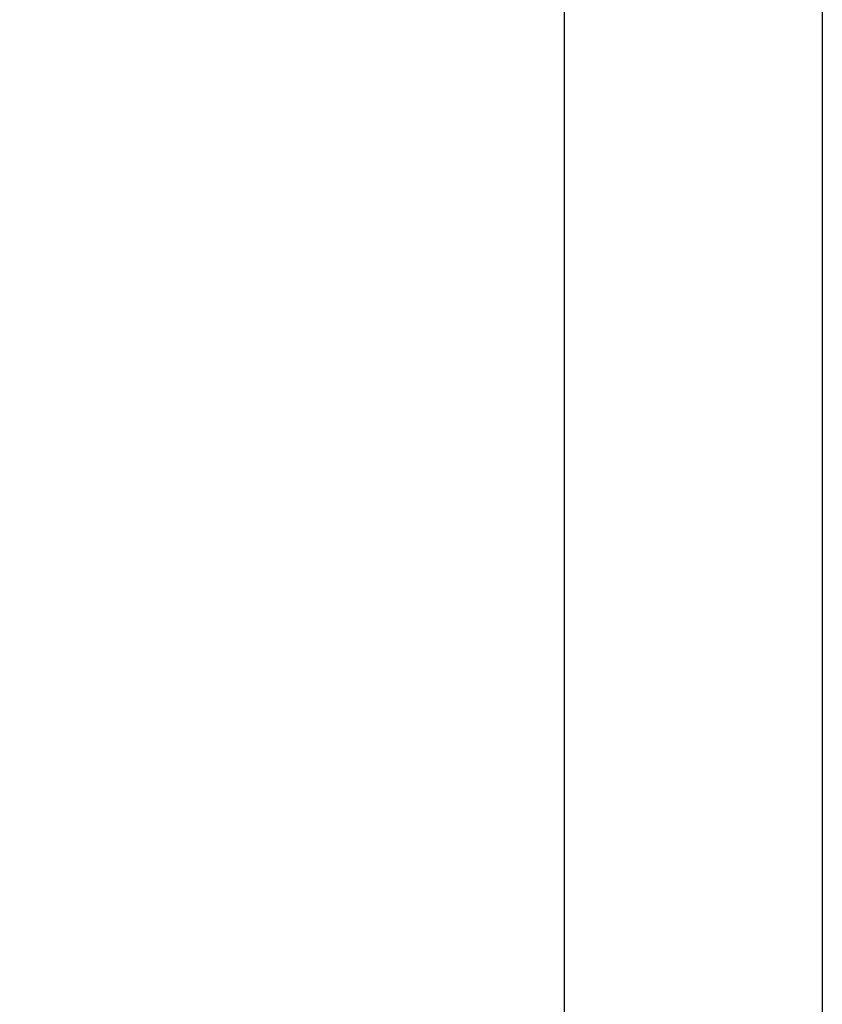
# Model space of a CAD drawing. Extents: x 68 to 125, y 76 to 211.
# Tile 21 of 89: x 81.09 to 84.68, y 123.55 to 127.95. Entities that reach past the tile are written whole.
import ezdxf

# ---------------------------------------------------------------- set-up
doc = ezdxf.new("R2010")
doc.units = 0
doc.layers.add('MAKE2D___U_53EF_U_89C1_U_0', color=7, linetype='CONTINUOUS')

msp = doc.modelspace()

# ---------------------------------------------------------------- linework, layer by layer
at = {"layer": 'MAKE2D___U_53EF_U_89C1_U_0', "color": 7}
msp.add_open_spline([(76.6301, 171.8462), (76.6365, 172.0291), (76.6429, 172.212), (76.6494, 172.3949), (76.6542, 172.5318), (76.6757, 172.6201), (76.7055, 172.684), (76.7354, 172.7479), (76.7736, 172.7874), (76.8177, 172.8098), (76.9058, 172.8546), (77.0174, 172.831), (77.1463, 172.7568), (77.2752, 172.6827), (77.4214, 172.5581), (77.586, 172.3796), (77.7507, 172.201), (77.9339, 171.9685), (78.1484, 171.6443), (79.708, 169.2881), (81.2675, 166.9319), (82.827, 164.5757), (84.1082, 162.6401), (84.68, 160.7402), (84.68, 158.419), (84.68, 136.476), (84.68, 114.533), (84.68, 92.59), (84.68, 90.2689), (84.1082, 88.3689), (82.827, 86.4333), (81.2675, 84.0771), (79.708, 81.7209), (78.1484, 79.3647), (77.9339, 79.0405), (77.7507, 78.808), (77.586, 78.6295), (77.4214, 78.4509), (77.2752, 78.3263), (77.1463, 78.2522), (77.0174, 78.1781), (76.9058, 78.1544), (76.8177, 78.1992), (76.7736, 78.2216), (76.7354, 78.2612), (76.7055, 78.325), (76.6757, 78.3889), (76.6542, 78.4772), (76.6494, 78.6142), (76.6429, 78.797), (76.6365, 78.9799), (76.6301, 79.1628), (76.6301, 110.0573), (76.6301, 140.9517), (76.6301, 171.8462), (78.3748, 169.2103), (80.1195, 166.5743), (81.8642, 163.9384), (83.0127, 162.2031), (83.5253, 160.4999), (83.5253, 158.419), (83.5253, 136.476), (83.5253, 114.533), (83.5253, 92.59), (83.5253, 90.5091), (83.0127, 88.8059), (81.8642, 87.0707), (80.1195, 84.4347), (78.3748, 81.7987), (76.6301, 79.1628)], degree=3, knots=[0, 0, 0, 0, 1, 1, 1, 2, 2, 2, 3, 3, 3, 4, 4, 4, 5, 5, 5, 6, 6, 6, 7, 7, 7, 8, 8, 8, 9, 9, 9, 10, 10, 10, 11, 11, 11, 12, 12, 12, 13, 13, 13, 14, 14, 14, 15, 15, 15, 16, 16, 16, 17, 17, 17, 18, 18, 18, 19, 19, 19, 20, 20, 20, 21, 21, 21, 22, 22, 22, 23, 23, 23, 23], dxfattribs=at)

doc.saveas('drawing.dxf')
